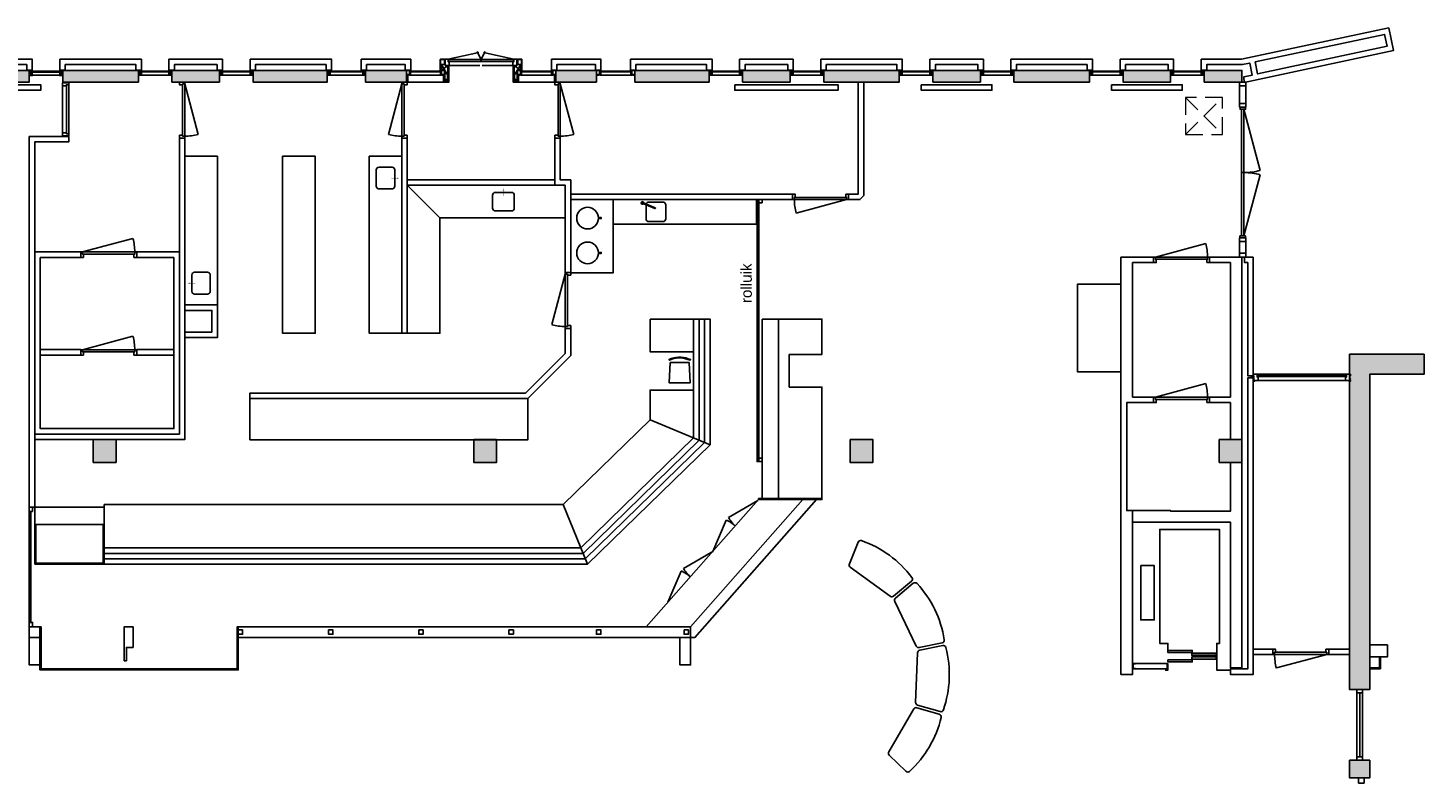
# Model space of a CAD drawing. Header units: millimetres. Extents: x -21111 to 18576, y -29821 to -2784.
# Tile 3 of 3: x -7111 to 18576, y -17231 to -3339. Entities that reach past the tile are written whole.
import ezdxf

# ---------------------------------------------------------------- set-up
doc = ezdxf.new("R2010")
doc.units = ezdxf.units.MM
doc.header["$LTSCALE"] = 100
doc.linetypes.add('HIDDEN2', pattern=[4.7625, 3.175, -1.5875])
for name, color, linetype in [('AA21----_BUITENWAND', 252, 'Continuous'), ('AL21----_BUITENWAND', 3, 'Continuous'), ('AL22----_BINNENWAND', 2, 'Continuous'), ('AL28----_KONSTRUKTIE', 7, 'Continuous'), ('AL31----_BUITENKOZIJNEN', 1, 'Continuous'), ('AL32----_BINNENKOZIJNEN', 1, 'Continuous'), ('AL51----_RADIATOREN', 8, 'Continuous'), ('AL66----_TRANSPORT_Lift', 7, 'Continuous'), ('AL72----_BALIE', 7, 'Continuous'), ('AL74----_KEUKEN', 7, 'Continuous')]:
    doc.layers.add(name, color=color, linetype=linetype)
doc.layers.add('AL33----_VLOEROPENINGEN', color=8, linetype='HIDDEN2', lineweight=0)
doc.styles.get("Standard").update_dxf_attribs({"font": 'arial.ttf'})
doc.linetypes.add('a2_xh-05-tx$0$FENCELINE2', pattern='A,6.35,-2.54,[132,ltypeshp.shx,S=2.54,R=0,X=-2.54,Y=0],-2.54,25.4', length=36.83)

# ---------------------------------------------------------------- blocks, each defined once
blk = doc.blocks.new('*U6')
at = {"layer": 'AL32----_BINNENKOZIJNEN'}
for points in [[(-1030, -50), (-995, -50), (-995, -9), (-980, -9), (-980, 50), (-1030, 50)], [(-50, 50), (-50, -9), (-35, -9), (-35, -50), (0, -50), (0, 50)], [(-995, -9), (-35, -9), (-35, -50), (-995, -50)]]:
    blk.add_lwpolyline(points, close=True, dxfattribs=at)
blk.add_lwpolyline([(-35, -50), (-962, -298)], dxfattribs=at)
blk.add_arc((-35, -50), 960, 180, 195, dxfattribs=at)
blk = doc.blocks.new('*U7')
at = {"layer": 'AL32----_BINNENKOZIJNEN'}
blk.add_lwpolyline([(-995, 50), (-68, 298)], dxfattribs=at)
for points in [[(-1030, 50), (-995, 50), (-995, 9), (-980, 9), (-980, -50), (-1030, -50)], [(-995, 9), (-35, 9), (-35, 50), (-995, 50)], [(-50, -50), (-50, 9), (-35, 9), (-35, 50), (0, 50), (0, -50)]]:
    blk.add_lwpolyline(points, close=True, dxfattribs=at)
blk.add_arc((-995, 50), 960, 0, 15, dxfattribs=at)
blk = doc.blocks.new('*U8')
at = {"layer": 'AL32----_BINNENKOZIJNEN'}
for points in [[(-1030, -50), (-995, -50), (-995, -9), (-980, -9), (-980, 50), (-1030, 50)], [(-50, 50), (-50, -9), (-35, -9), (-35, -50), (0, -50), (0, 50)], [(-995, -9), (-35, -9), (-35, -50), (-995, -50)]]:
    blk.add_lwpolyline(points, close=True, dxfattribs=at)
blk.add_lwpolyline([(-995, -50), (-68, -298)], dxfattribs=at)
blk.add_arc((-995, -50), 960, 345, 0, dxfattribs=at)
blk = doc.blocks.new('*U10')
at = {"layer": 'AL32----_BINNENKOZIJNEN'}
for points in [[(-2365, 21), (-1240, 322)], [(-35, 21), (-1160, 322)], [(-1200, 21), (-1200, -21)]]:
    blk.add_lwpolyline(points, dxfattribs=at)
for points in [[(-2400, 50), (-2365, 50), (-2365, -50), (-2400, -50)], [(-2365, 21), (-2365, -21), (-35, -21), (-35, 21)], [(-35, 50), (0, 50), (0, -50), (-35, -50)]]:
    blk.add_lwpolyline(points, close=True, dxfattribs=at)
for centre, start, end in [((-2365, 21), 359.9994, 15), ((-35, 21), 165, 180.0006)]:
    blk.add_arc(centre, 1165, start, end, dxfattribs=at)
blk = doc.blocks.new('33_kruipluik_680x680')
at = {"layer": 'AL33----_VLOEROPENINGEN'}
for p, q in [((-340, 340), (340, -340)), ((-340, -340), (340, 340))]:
    blk.add_line(p, q, dxfattribs=at)
blk.add_lwpolyline([(-340, 340), (-340, -340), (340, -340), (340, 340)], close=True, dxfattribs=at)

msp = doc.modelspace()

# ---------------------------------------------------------------- hatches: boundary and pattern name
at = {"layer": 'AA21----_BUITENWAND', "linetype": 'a2_xh-05-tx$0$FENCELINE2'}
h = msp.add_hatch(color=256, dxfattribs=at)
h.paths.add_polyline_path([(-2969, -4121), (-2969, -4335), (-1604, -4335), (-1604, -4121)])
h.paths.add_polyline_path([(-17203, -4121), (-17203, -4335), (-15579, -4335), (-15579, -4121)])
h.paths.add_polyline_path([(-13469, -4121), (-13469, -4335), (-12079, -4335), (-12079, -4121)])
h.paths.add_polyline_path([(-9969, -4121), (-9969, -4335), (-8579, -4335), (-8579, -4121)])
h.paths.add_polyline_path([(-6469, -4121), (-6469, -4335), (-5079, -4335), (-5079, -4121)])
h.paths.add_polyline_path([(4056, -4121), (4056, -4335), (5421, -4335), (5421, -4121)])
h.paths.add_polyline_path([(7531, -4121), (7531, -4335), (8921, -4335), (8921, -4121)])
h.paths.add_polyline_path([(-897, -4121), (-897, -4335), (-148, -4335), (-148, -4121)])
h.paths.add_polyline_path([(-14961, -4121), (-14961, -4335), (-14087, -4335), (-14087, -4121)])
h.paths.add_polyline_path([(-11461, -4121), (-11461, -4335), (-10587, -4335), (-10587, -4121)])
h.paths.add_polyline_path([(-7961, -4121), (-7961, -4335), (-7087, -4335), (-7087, -4121)])
h.paths.add_polyline_path([(-4461, -4121), (-4461, -4335), (-3587, -4335), (-3587, -4121)])
h.paths.add_polyline_path([(2600, -4121), (2600, -4335), (3349, -4335), (3349, -4121)])
h.paths.add_polyline_path([(6039, -4121), (6039, -4335), (6913, -4335), (6913, -4121)])
h.paths.add_polyline_path([(9539, -4121), (9539, -4335), (10413, -4335), (10413, -4121)])
h.paths.add_polyline_path([(11031, -4121), (11031, -4335), (12421, -4335), (12421, -4121)])
h.paths.add_polyline_path([(13039, -4121), (13039, -4335), (13913, -4335), (13913, -4121)])
h.paths.add_polyline_path([(14531, -4335), (14531, -4121), (15226, -4121), (15226, -4335)])
h = msp.add_hatch(color=256, dxfattribs=at)
h.paths.add_polyline_path([(17206, -25821), (17576, -25821), (17576, -26551), (18206, -26551), (18206, -26921), (17206, -26921)])
h.paths.add_polyline_path([(17206, -21071), (17576, -21071), (17576, -24311), (18026, -24311), (18026, -24551), (17206, -24551)])
h.paths.add_polyline_path([(17206, -19131), (17206, -19671), (17576, -19671), (17576, -19131)])
h.paths.add_polyline_path([(17206, -16811), (17576, -16811), (17576, -17136), (17206, -17136)])
h.paths.add_polyline_path([(17206, -9341), (18576, -9341), (18576, -9711), (17576, -9711), (17576, -15511), (17206, -15511)])
at = {"layer": 'AL28----_KONSTRUKTIE'}
h = msp.add_hatch(color=256, dxfattribs=at)
h.dxf.hatch_style = 1
h.paths.add_polyline_path([(-5489, -11331), (-5489, -10911), (-5909, -10911), (-5909, -11331)])
h = msp.add_hatch(color=256, dxfattribs=at)
h.dxf.hatch_style = 1
h.paths.add_polyline_path([(1511, -11331), (1511, -10911), (1091, -10911), (1091, -11331)])
h = msp.add_hatch(color=256, dxfattribs=at)
h.dxf.hatch_style = 1
h.paths.add_polyline_path([(8436, -11331), (8436, -10911), (8016, -10911), (8016, -11331)])
h = msp.add_hatch(color=256, dxfattribs=at)
h.dxf.hatch_style = 1
h.paths.add_polyline_path([(15226, -11331), (15226, -10911), (14806, -10911), (14806, -11331)])

# ---------------------------------------------------------------- linework, layer by layer
at = {"layer": 'AL21----_BUITENWAND'}
for points in [[(14476, -3915), (14476, -4116), (14576, -4116), (14576, -4015), (15232, -4015), (15369, -3986), (15416, -4206), (15262, -4239), (15263, -4341), (18013, -3756), (17925, -3339), (15216, -3916)], [(15467, -3965), (15513, -4185), (17895, -3678), (17848, -3458)], [(-8016, -3915), (-8016, -4116), (-7916, -4116), (-7916, -4015), (-7132, -4015), (-7132, -4116), (-7032, -4116), (-7032, -3915)], [(-6524, -3915), (-6524, -4116), (-6424, -4116), (-6424, -4015), (-5124, -4015), (-5124, -4116), (-5024, -4116), (-5024, -3915)], [(-4516, -3915), (-4516, -4116), (-4416, -4116), (-4416, -4015), (-3632, -4015), (-3632, -4116), (-3532, -4116), (-3532, -3915)], [(-3024, -3915), (-3024, -4116), (-2924, -4116), (-2924, -4015), (-1624, -4015), (-1624, -4116), (-1524, -4116), (-1524, -3915)], [(-980, -3915), (-980, -4116), (-880, -4116), (-880, -4015), (-168, -4015), (-168, -4116), (-68, -4116), (-68, -3915)], [(2520, -3915), (2520, -4116), (2620, -4116), (2620, -4015), (3332, -4015), (3332, -4116), (3432, -4116), (3432, -3915)], [(3976, -3915), (3976, -4116), (4076, -4116), (4076, -4015), (5376, -4015), (5376, -4116), (5476, -4116), (5476, -3915)], [(5984, -3915), (5984, -4116), (6084, -4116), (6084, -4015), (6868, -4015), (6868, -4116), (6968, -4116), (6968, -3915)], [(7476, -3915), (7476, -4116), (7576, -4116), (7576, -4015), (8876, -4015), (8876, -4116), (8976, -4116), (8976, -3915)], [(9484, -3915), (9484, -4116), (9584, -4116), (9584, -4015), (10368, -4015), (10368, -4116), (10468, -4116), (10468, -3915)], [(10976, -3915), (10976, -4116), (11076, -4116), (11076, -4015), (12376, -4015), (12376, -4116), (12476, -4116), (12476, -3915)], [(12984, -3915), (12984, -4116), (13084, -4116), (13084, -4015), (13868, -4015), (13868, -4116), (13968, -4116), (13968, -3915)], [(-7961, -4121), (-7961, -4335), (-7087, -4335), (-7087, -4121)], [(-6469, -4121), (-6469, -4335), (-5079, -4335), (-5079, -4121)], [(-4461, -4121), (-4461, -4335), (-3587, -4335), (-3587, -4121)], [(-2969, -4121), (-2969, -4335), (-1604, -4335), (-1604, -4121)], [(-897, -4121), (-897, -4335), (-148, -4335), (-148, -4121)], [(2600, -4121), (2600, -4335), (3349, -4335), (3349, -4121)], [(4056, -4121), (4056, -4335), (5421, -4335), (5421, -4121)], [(6039, -4121), (6039, -4335), (6913, -4335), (6913, -4121)], [(7531, -4121), (7531, -4335), (8921, -4335), (8921, -4121)], [(9539, -4121), (9539, -4335), (10413, -4335), (10413, -4121)], [(11031, -4121), (11031, -4335), (12421, -4335), (12421, -4121)], [(13039, -4121), (13039, -4335), (13913, -4335), (13913, -4121)], [(14531, -4335), (14531, -4121), (15226, -4121), (15226, -4335)], [(17206, -9341), (18576, -9341), (18576, -9711), (17576, -9711), (17576, -15511), (17206, -15511)], [(17206, -16811), (17576, -16811), (17576, -17136), (17206, -17136)]]:
    msp.add_lwpolyline(points, close=True, dxfattribs=at)
at = {"layer": 'AL22----_BINNENWAND'}
for points in [[(8267, -4335), (8167, -4335), (8167, -6397), (7985, -6397), (7985, -6497), (8195, -6497), (8267, -6425)], [(-7085, -5335), (-6359, -5335), (-6359, -5435), (-6985, -5435), (-6985, -12156), (-7085, -12156)], [(-4225, -5365), (-4325, -5365), (-4325, -10811), (-6985, -10811), (-6985, -10911), (-4225, -10911)], [(-231, -5365), (-131, -5365), (-131, -8956), (-231, -8956)], [(2583, -5365), (2683, -5365), (2683, -6135), (2875, -6135), (2875, -7836), (2775, -7836), (2775, -6235), (2583, -6235)], [(-131, -6135), (-131, -6235), (2583, -6235), (2583, -6135)], [(2875, -6397), (2875, -6497), (6955, -6497), (6955, -6397)], [(-6985, -7459), (-6140, -7459), (-6140, -7563), (-6885, -7563), (-6885, -10711), (-4425, -10711), (-4425, -7563), (-5110, -7563), (-5110, -7459), (-4325, -7459), (-4325, -10811), (-6985, -10811)], [(12998, -7555), (13597, -7555), (13597, -7655), (13212, -7655), (13212, -10131), (13597, -10131), (13597, -10231), (13105, -10231), (13105, -12217), (13212, -12217), (13212, -15231), (12998, -15231)], [(14627, -7555), (14627, -7655), (15012, -7655), (15012, -10131), (14627, -10131), (14627, -10231), (15012, -10231), (15012, -10911), (15226, -10911), (15226, -7555)], [(15432, -7555), (15274, -7555), (15274, -7655), (15332, -7655), (15332, -9739), (15432, -9739)], [(-4225, -8435), (-4225, -8535), (-3725, -8535), (-3725, -8935), (-4225, -8935), (-4225, -9035), (-3625, -9035), (-3625, -8435)], [(-3025, -10156), (-3025, -10056), (2046, -10056), (2775, -9327), (2775, -8866), (2875, -8866), (2875, -9368), (2088, -10156)], [(-6885, -9257), (-6140, -9257), (-6140, -9361), (-6885, -9361)], [(-5110, -9257), (-5110, -9361), (-4425, -9361), (-4425, -9257)], [(15432, -9779), (15332, -9779), (15332, -15131), (15012, -15131), (15012, -15231), (15432, -15231)], [(13212, -12217), (13912, -12217), (13912, -12231), (15012, -12231), (15012, -11333), (15226, -11331), (15226, -15111), (15012, -15111), (15012, -12431), (13212, -12431)], [(-6870, -14356), (-6890, -14356), (-6890, -15130), (-6870, -15130)], [(-5175, -14356), (-5175, -14736), (-5300, -14736), (-5300, -14980), (-5340, -14980), (-5340, -14356)], [(-3240, -14356), (-3260, -14356), (-3260, -15130), (-3240, -15130)], [(-7085, -14551), (-7085, -15056), (-6890, -15056), (-6890, -14551)], [(15432, -14766), (15791, -14766), (15791, -14866), (15432, -14866)], [(16821, -14766), (16821, -14866), (17206, -14866), (17206, -14766)], [(17576, -14691), (17576, -14911), (17902, -14911), (17902, -14691)], [(-6890, -15130), (-6890, -15150), (-3240, -15150), (-3240, -15130)], [(17756, -14911), (17774, -14911), (17774, -15129), (17576, -15129), (17576, -15111), (17756, -15111)]]:
    msp.add_lwpolyline(points, close=True, dxfattribs=at)
for points in [[(14627, -10131), (14627, -10231)], [(-3240, -14356), (-3240, -14551)], [(-3240, -14551), (4885, -14551), (4885, -15056), (5080, -15056), (5080, -14356), (-3240, -14356)], [(4885, -14551), (5080, -14551)]]:
    msp.add_lwpolyline(points, dxfattribs=at)
at = {"layer": 'AL28----_KONSTRUKTIE'}
for points in [[(-5909, -10911), (-5909, -11331), (-5489, -11331), (-5489, -10911)], [(1091, -10911), (1091, -11331), (1511, -11331), (1511, -10911)], [(8016, -10911), (8016, -11331), (8436, -11331), (8436, -10911)], [(14806, -10911), (14806, -11331), (15226, -11331), (15226, -10911)]]:
    msp.add_lwpolyline(points, close=True, dxfattribs=at)
at = {"layer": 'AL31----_BUITENKOZIJNEN'}
for points in [[(1183, -3792), (624, -3915)], [(1223, -3915), (1153, -3775)], [(1229, -3915), (1300, -3775)], [(1269, -3792), (1828, -3915)], [(616, -4215), (496, -4015)], [(616, -4029), (496, -4121)], [(1206, -4029), (641, -4029)], [(1221, -3940), (1231, -3940)], [(1246, -4029), (1811, -4029)], [(1836, -4215), (1956, -4015)], [(1836, -4029), (1956, -4121)], [(-6503, -4136), (-7053, -4136)], [(-6503, -4153), (-7053, -4153)], [(-6524, -4210), (-7032, -4210)], [(-4495, -4132), (-5045, -4132)], [(-4495, -4149), (-5045, -4149)], [(-4516, -4206), (-5024, -4206)], [(-3003, -4132), (-3553, -4132)], [(-3003, -4149), (-3553, -4149)], [(-3024, -4206), (-3532, -4206)], [(-931, -4132), (-1570, -4132)], [(-931, -4149), (-1570, -4149)], [(-952, -4206), (-1549, -4206)], [(-148, -4335), (536, -4335)], [(492, -4132), (-83, -4132)], [(492, -4149), (-83, -4149)], [(479, -4206), (-71, -4206)], [(2600, -4335), (1916, -4335)], [(1960, -4132), (2535, -4132)], [(1960, -4149), (2535, -4149)], [(1973, -4206), (2523, -4206)], [(3997, -4132), (3411, -4132)], [(3997, -4149), (3411, -4149)], [(3979, -4206), (3429, -4206)], [(6005, -4132), (5455, -4132)], [(6005, -4149), (5455, -4149)], [(5984, -4206), (5476, -4206)], [(7497, -4132), (6947, -4132)], [(7497, -4149), (6947, -4149)], [(7476, -4206), (6968, -4206)], [(9505, -4132), (8955, -4132)], [(9505, -4149), (8955, -4149)], [(9484, -4206), (8976, -4206)], [(10997, -4132), (10447, -4132)], [(10997, -4149), (10447, -4149)], [(10976, -4206), (10468, -4206)], [(13005, -4132), (12455, -4132)], [(13005, -4149), (12455, -4149)], [(12984, -4206), (12476, -4206)], [(14497, -4132), (13947, -4132)], [(14497, -4149), (13947, -4149)], [(14476, -4206), (13968, -4206)]]:
    msp.add_lwpolyline(points, dxfattribs=at)
for points in [[(476, -3919), (476, -3918), (476, -3918), (476, -3918), (477, -3917), (477, -3917), (477, -3917), (477, -3916), (477, -3916), (478, -3916), (478, -3915), (478, -3915), (479, -3915), (479, -3915), (480, -3915), (480, -3915), (480, -3915), (516, -3915), (552, -3915), (553, -3915), (553, -3915), (553, -3915), (554, -3915), (554, -3915), (554, -3915), (555, -3916), (555, -3916), (555, -3916), (556, -3917), (556, -3917), (556, -3917), (556, -3918), (556, -3918), (556, -3918), (556, -3919), (556, -4011), (556, -4011), (556, -4012), (556, -4012), (556, -4012), (556, -4013), (556, -4013), (555, -4013), (555, -4014), (555, -4014), (554, -4014), (554, -4014), (554, -4014), (553, -4015), (553, -4015), (553, -4015), (552, -4015), (480, -4015), (480, -4015), (480, -4015), (479, -4015), (479, -4014), (478, -4014), (478, -4014), (478, -4014), (477, -4014), (477, -4013), (477, -4013), (477, -4013), (477, -4012), (476, -4012), (476, -4012), (476, -4011), (476, -4011)], [(496, -4015), (496, -4121), (476, -4121), (476, -4015)], [(481, -4010), (480, -4010), (480, -4010), (481, -4010), (481, -4010), (481, -4010), (481, -4010), (481, -4010), (481, -4010), (481, -4010), (481, -4010), (481, -4010), (481, -4010), (481, -4010), (481, -4011), (481, -4011), (481, -4011), (481, -4010), (551, -4010), (551, -4011), (551, -4011), (551, -4011), (551, -4010), (551, -4010), (551, -4010), (551, -4010), (551, -4010), (552, -4010), (552, -4010), (552, -4010), (552, -4010), (552, -4010), (552, -4010), (552, -4010), (552, -4010), (551, -4010), (551, -3920), (552, -3920), (552, -3920), (552, -3920), (552, -3920), (552, -3920), (552, -3920), (552, -3920), (552, -3919), (551, -3919), (551, -3919), (551, -3919), (551, -3919), (551, -3919), (551, -3919), (551, -3919), (551, -3919), (551, -3920), (516, -3920), (481, -3920), (481, -3919), (481, -3919), (481, -3919), (481, -3919), (481, -3919), (481, -3919), (481, -3919), (481, -3919), (481, -3919), (481, -3920), (481, -3920), (481, -3920), (481, -3920), (481, -3920), (480, -3920), (480, -3920), (481, -3920)], [(624, -3915), (566, -3915), (566, -4029), (641, -4029), (641, -3965), (624, -3965)], [(636, -4029), (616, -4029), (616, -4335), (636, -4335)], [(1221, -3920), (1221, -3960), (626, -3960), (626, -3920)], [(1231, -3920), (1231, -3960), (1826, -3960), (1826, -3920)], [(1828, -3915), (1886, -3915), (1886, -4029), (1811, -4029), (1811, -3965), (1828, -3965)], [(1816, -4029), (1836, -4029), (1836, -4335), (1816, -4335)], [(1976, -3919), (1976, -3918), (1976, -3918), (1976, -3918), (1976, -3917), (1976, -3917), (1976, -3917), (1975, -3916), (1975, -3916), (1975, -3916), (1974, -3915), (1974, -3915), (1974, -3915), (1973, -3915), (1973, -3915), (1973, -3915), (1972, -3915), (1936, -3915), (1900, -3915), (1900, -3915), (1900, -3915), (1899, -3915), (1899, -3915), (1898, -3915), (1898, -3915), (1898, -3916), (1897, -3916), (1897, -3916), (1897, -3917), (1897, -3917), (1897, -3917), (1896, -3918), (1896, -3918), (1896, -3918), (1896, -3919), (1896, -4011), (1896, -4011), (1896, -4012), (1896, -4012), (1897, -4012), (1897, -4013), (1897, -4013), (1897, -4013), (1897, -4014), (1898, -4014), (1898, -4014), (1898, -4014), (1899, -4014), (1899, -4015), (1900, -4015), (1900, -4015), (1900, -4015), (1972, -4015), (1973, -4015), (1973, -4015), (1973, -4015), (1974, -4014), (1974, -4014), (1974, -4014), (1975, -4014), (1975, -4014), (1975, -4013), (1976, -4013), (1976, -4013), (1976, -4012), (1976, -4012), (1976, -4012), (1976, -4011), (1976, -4011)], [(1971, -4010), (1972, -4010), (1972, -4010), (1972, -4010), (1972, -4010), (1972, -4010), (1972, -4010), (1972, -4010), (1972, -4010), (1971, -4010), (1971, -4010), (1971, -4010), (1971, -4010), (1971, -4010), (1971, -4011), (1971, -4011), (1971, -4011), (1971, -4010), (1901, -4010), (1901, -4011), (1901, -4011), (1901, -4011), (1901, -4010), (1901, -4010), (1901, -4010), (1901, -4010), (1901, -4010), (1901, -4010), (1901, -4010), (1901, -4010), (1901, -4010), (1901, -4010), (1901, -4010), (1900, -4010), (1900, -4010), (1901, -4010), (1901, -3920), (1900, -3920), (1900, -3920), (1901, -3920), (1901, -3920), (1901, -3920), (1901, -3920), (1901, -3920), (1901, -3919), (1901, -3919), (1901, -3919), (1901, -3919), (1901, -3919), (1901, -3919), (1901, -3919), (1901, -3919), (1901, -3919), (1901, -3920), (1936, -3920), (1971, -3920), (1971, -3919), (1971, -3919), (1971, -3919), (1971, -3919), (1971, -3919), (1971, -3919), (1971, -3919), (1971, -3919), (1972, -3919), (1972, -3920), (1972, -3920), (1972, -3920), (1972, -3920), (1972, -3920), (1972, -3920), (1972, -3920), (1971, -3920)], [(1956, -4015), (1956, -4121), (1976, -4121), (1976, -4015)], [(-7087, -4125), (-7057, -4125), (-7057, -4200), (-7081, -4200), (-7081, -4190), (-7087, -4190)], [(-7057, -4200), (-7085, -4200), (-7087, -4210), (-7087, -4215), (-7062, -4215), (-7062, -4210), (-7057, -4210)], [(-7057, -4169), (-7057, -4215), (-7032, -4215), (-7032, -4159), (-7052, -4159), (-7052, -4169)], [(-6499, -4169), (-6499, -4215), (-6524, -4215), (-6524, -4159), (-6504, -4159), (-6504, -4169)], [(-6469, -4125), (-6499, -4125), (-6499, -4200), (-6475, -4200), (-6475, -4190), (-6469, -4190)], [(-6499, -4200), (-6471, -4200), (-6469, -4210), (-6469, -4215), (-6494, -4215), (-6494, -4210), (-6499, -4210)], [(-5079, -4121), (-5049, -4121), (-5049, -4196), (-5073, -4196), (-5073, -4186), (-5079, -4186)], [(-5049, -4196), (-5077, -4196), (-5079, -4206), (-5079, -4211), (-5054, -4211), (-5054, -4206), (-5049, -4206)], [(-5049, -4165), (-5049, -4211), (-5024, -4211), (-5024, -4155), (-5044, -4155), (-5044, -4165)], [(-4491, -4165), (-4491, -4211), (-4516, -4211), (-4516, -4155), (-4496, -4155), (-4496, -4165)], [(-4461, -4121), (-4491, -4121), (-4491, -4196), (-4467, -4196), (-4467, -4186), (-4461, -4186)], [(-4491, -4196), (-4463, -4196), (-4461, -4206), (-4461, -4211), (-4486, -4211), (-4486, -4206), (-4491, -4206)], [(-3587, -4121), (-3557, -4121), (-3557, -4196), (-3581, -4196), (-3581, -4186), (-3587, -4186)], [(-3557, -4196), (-3585, -4196), (-3587, -4206), (-3587, -4211), (-3562, -4211), (-3562, -4206), (-3557, -4206)], [(-3557, -4165), (-3557, -4211), (-3532, -4211), (-3532, -4155), (-3552, -4155), (-3552, -4165)], [(-2999, -4165), (-2999, -4211), (-3024, -4211), (-3024, -4155), (-3004, -4155), (-3004, -4165)], [(-2969, -4121), (-2999, -4121), (-2999, -4196), (-2975, -4196), (-2975, -4186), (-2969, -4186)], [(-2999, -4196), (-2971, -4196), (-2969, -4206), (-2969, -4211), (-2994, -4211), (-2994, -4206), (-2999, -4206)], [(-1604, -4121), (-1574, -4121), (-1574, -4196), (-1598, -4196), (-1598, -4186), (-1604, -4186)], [(-1574, -4196), (-1602, -4196), (-1604, -4206), (-1604, -4211), (-1579, -4211), (-1579, -4206), (-1574, -4206)], [(-1574, -4165), (-1574, -4211), (-1549, -4211), (-1549, -4155), (-1569, -4155), (-1569, -4165)], [(-927, -4165), (-927, -4211), (-952, -4211), (-952, -4155), (-932, -4155), (-932, -4165)], [(-897, -4121), (-927, -4121), (-927, -4196), (-903, -4196), (-903, -4186), (-897, -4186)], [(-927, -4196), (-899, -4196), (-897, -4206), (-897, -4211), (-922, -4211), (-922, -4206), (-927, -4206)], [(-148, -4121), (-93, -4121), (-93, -4196), (-148, -4196)], [(-148, -4206), (-148, -4196), (-107, -4196), (-107, -4206)], [(-139, -4196), (-124, -4196), (-124, -4335), (-139, -4335)], [(-93, -4165), (-93, -4206), (-71, -4206), (-71, -4155), (-88, -4155), (-88, -4165)], [(501, -4165), (501, -4206), (479, -4206), (479, -4155), (496, -4155), (496, -4165)], [(556, -4121), (501, -4121), (501, -4196), (556, -4196)], [(534, -4196), (536, -4206), (510, -4206), (510, -4196)], [(556, -4201), (536, -4201), (536, -4335), (556, -4335)], [(634, -4315), (538, -4315), (538, -4335), (634, -4335)], [(556, -4201), (556, -4196), (556, -4196), (556, -4175), (556, -4175), (556, -4175), (556, -4174), (557, -4174), (557, -4173), (557, -4173), (557, -4173), (557, -4172), (558, -4172), (558, -4172), (558, -4172), (559, -4172), (559, -4171), (560, -4171), (560, -4171), (560, -4171), (586, -4171), (590, -4171), (612, -4171), (613, -4171), (613, -4171), (613, -4171), (614, -4172), (614, -4172), (614, -4172), (615, -4172), (615, -4172), (615, -4173), (616, -4173), (616, -4173), (616, -4174), (616, -4174), (616, -4175), (616, -4175), (616, -4175), (616, -4215), (616, -4287), (616, -4288), (616, -4288), (616, -4288), (616, -4289), (616, -4289), (616, -4289), (615, -4290), (615, -4290), (615, -4290), (614, -4291), (614, -4291), (614, -4291), (613, -4291), (613, -4291), (613, -4291), (612, -4291), (560, -4291), (560, -4291), (560, -4291), (559, -4291), (559, -4291), (558, -4291), (558, -4291), (558, -4290), (557, -4290), (557, -4290), (557, -4289), (557, -4289), (557, -4289), (556, -4288), (556, -4288), (556, -4288), (556, -4287)], [(611, -4206), (611, -4176), (612, -4176), (612, -4176), (612, -4176), (612, -4176), (612, -4176), (612, -4176), (612, -4176), (612, -4176), (611, -4176), (611, -4176), (611, -4176), (611, -4176), (611, -4176), (611, -4176), (611, -4175), (611, -4175), (611, -4176), (593, -4176), (586, -4176), (561, -4176), (561, -4175), (561, -4175), (561, -4176), (561, -4176), (561, -4176), (561, -4176), (561, -4176), (561, -4176), (561, -4176), (561, -4176), (561, -4176), (561, -4176), (561, -4176), (561, -4176), (560, -4176), (561, -4176), (561, -4286), (560, -4286), (560, -4286), (561, -4286), (561, -4286), (561, -4286), (561, -4286), (561, -4286), (561, -4287), (561, -4287), (561, -4287), (561, -4287), (561, -4287), (561, -4287), (561, -4287), (561, -4287), (561, -4287), (561, -4286), (611, -4286), (611, -4287), (611, -4287), (611, -4287), (611, -4287), (611, -4287), (611, -4287), (611, -4287), (611, -4287), (612, -4287), (612, -4286), (612, -4286), (612, -4286), (612, -4286), (612, -4286), (612, -4286), (611, -4286)], [(1818, -4315), (1914, -4315), (1914, -4335), (1818, -4335)], [(1896, -4201), (1896, -4196), (1896, -4196), (1896, -4175), (1896, -4175), (1896, -4175), (1896, -4174), (1896, -4174), (1896, -4173), (1896, -4173), (1895, -4173), (1895, -4172), (1895, -4172), (1894, -4172), (1894, -4172), (1894, -4172), (1893, -4171), (1893, -4171), (1893, -4171), (1892, -4171), (1866, -4171), (1862, -4171), (1840, -4171), (1840, -4171), (1840, -4171), (1839, -4171), (1839, -4172), (1838, -4172), (1838, -4172), (1838, -4172), (1837, -4172), (1837, -4173), (1837, -4173), (1837, -4173), (1837, -4174), (1836, -4174), (1836, -4175), (1836, -4175), (1836, -4175), (1836, -4215), (1836, -4287), (1836, -4288), (1836, -4288), (1836, -4288), (1837, -4289), (1837, -4289), (1837, -4289), (1837, -4290), (1837, -4290), (1838, -4290), (1838, -4291), (1838, -4291), (1839, -4291), (1839, -4291), (1840, -4291), (1840, -4291), (1840, -4291), (1892, -4291), (1893, -4291), (1893, -4291), (1893, -4291), (1894, -4291), (1894, -4291), (1894, -4291), (1895, -4290), (1895, -4290), (1895, -4290), (1896, -4289), (1896, -4289), (1896, -4289), (1896, -4288), (1896, -4288), (1896, -4288), (1896, -4287)], [(1841, -4206), (1841, -4176), (1840, -4176), (1840, -4176), (1841, -4176), (1841, -4176), (1841, -4176), (1841, -4176), (1841, -4176), (1841, -4176), (1841, -4176), (1841, -4176), (1841, -4176), (1841, -4176), (1841, -4176), (1841, -4176), (1841, -4175), (1841, -4175), (1841, -4176), (1859, -4176), (1866, -4176), (1891, -4176), (1891, -4175), (1891, -4175), (1891, -4176), (1891, -4176), (1891, -4176), (1891, -4176), (1891, -4176), (1891, -4176), (1892, -4176), (1892, -4176), (1892, -4176), (1892, -4176), (1892, -4176), (1892, -4176), (1892, -4176), (1891, -4176), (1891, -4286), (1892, -4286), (1892, -4286), (1892, -4286), (1892, -4286), (1892, -4286), (1892, -4286), (1892, -4286), (1892, -4287), (1891, -4287), (1891, -4287), (1891, -4287), (1891, -4287), (1891, -4287), (1891, -4287), (1891, -4287), (1891, -4287), (1891, -4286), (1841, -4286), (1841, -4287), (1841, -4287), (1841, -4287), (1841, -4287), (1841, -4287), (1841, -4287), (1841, -4287), (1841, -4287), (1841, -4287), (1841, -4286), (1841, -4286), (1841, -4286), (1841, -4286), (1841, -4286), (1840, -4286), (1841, -4286)], [(1896, -4121), (1951, -4121), (1951, -4196), (1896, -4196)], [(1896, -4201), (1916, -4201), (1916, -4335), (1896, -4335)], [(1918, -4196), (1916, -4206), (1942, -4206), (1942, -4196)], [(1951, -4165), (1951, -4206), (1973, -4206), (1973, -4155), (1956, -4155), (1956, -4165)], [(2545, -4165), (2545, -4206), (2523, -4206), (2523, -4155), (2540, -4155), (2540, -4165)], [(2600, -4121), (2545, -4121), (2545, -4196), (2600, -4196)], [(2557, -4196), (2557, -4206), (2600, -4206), (2600, -4196)], [(2576, -4196), (2576, -4335), (2591, -4335), (2591, -4196)], [(3349, -4121), (3407, -4121), (3407, -4196), (3349, -4196)], [(3349, -4206), (3349, -4196), (3390, -4196), (3390, -4206)], [(3407, -4165), (3407, -4206), (3429, -4206), (3429, -4155), (3412, -4155), (3412, -4165)], [(4001, -4165), (4001, -4206), (3979, -4206), (3979, -4155), (3996, -4155), (3996, -4165)], [(4056, -4121), (4001, -4121), (4001, -4196), (4056, -4196)], [(4013, -4196), (4013, -4206), (4056, -4206), (4056, -4196)], [(5421, -4121), (5451, -4121), (5451, -4196), (5427, -4196), (5427, -4186), (5421, -4186)], [(5451, -4196), (5423, -4196), (5421, -4206), (5421, -4211), (5446, -4211), (5446, -4206), (5451, -4206)], [(5451, -4165), (5451, -4211), (5476, -4211), (5476, -4155), (5456, -4155), (5456, -4165)], [(6009, -4165), (6009, -4211), (5984, -4211), (5984, -4155), (6004, -4155), (6004, -4165)], [(6039, -4121), (6009, -4121), (6009, -4196), (6033, -4196), (6033, -4186), (6039, -4186)], [(6009, -4196), (6037, -4196), (6039, -4206), (6039, -4211), (6014, -4211), (6014, -4206), (6009, -4206)], [(6913, -4121), (6943, -4121), (6943, -4196), (6919, -4196), (6919, -4186), (6913, -4186)], [(6943, -4196), (6915, -4196), (6913, -4206), (6913, -4211), (6938, -4211), (6938, -4206), (6943, -4206)], [(6943, -4165), (6943, -4211), (6968, -4211), (6968, -4155), (6948, -4155), (6948, -4165)], [(7501, -4165), (7501, -4211), (7476, -4211), (7476, -4155), (7496, -4155), (7496, -4165)], [(7531, -4121), (7501, -4121), (7501, -4196), (7525, -4196), (7525, -4186), (7531, -4186)], [(7501, -4196), (7529, -4196), (7531, -4206), (7531, -4211), (7506, -4211), (7506, -4206), (7501, -4206)], [(8921, -4121), (8951, -4121), (8951, -4196), (8927, -4196), (8927, -4186), (8921, -4186)], [(8951, -4196), (8923, -4196), (8921, -4206), (8921, -4211), (8946, -4211), (8946, -4206), (8951, -4206)], [(8951, -4165), (8951, -4211), (8976, -4211), (8976, -4155), (8956, -4155), (8956, -4165)], [(9509, -4165), (9509, -4211), (9484, -4211), (9484, -4155), (9504, -4155), (9504, -4165)], [(9539, -4121), (9509, -4121), (9509, -4196), (9533, -4196), (9533, -4186), (9539, -4186)], [(9509, -4196), (9537, -4196), (9539, -4206), (9539, -4211), (9514, -4211), (9514, -4206), (9509, -4206)], [(10413, -4121), (10443, -4121), (10443, -4196), (10419, -4196), (10419, -4186), (10413, -4186)], [(10443, -4196), (10415, -4196), (10413, -4206), (10413, -4211), (10438, -4211), (10438, -4206), (10443, -4206)], [(10443, -4165), (10443, -4211), (10468, -4211), (10468, -4155), (10448, -4155), (10448, -4165)], [(11001, -4165), (11001, -4211), (10976, -4211), (10976, -4155), (10996, -4155), (10996, -4165)], [(11031, -4121), (11001, -4121), (11001, -4196), (11025, -4196), (11025, -4186), (11031, -4186)], [(11001, -4196), (11029, -4196), (11031, -4206), (11031, -4211), (11006, -4211), (11006, -4206), (11001, -4206)], [(12421, -4121), (12451, -4121), (12451, -4196), (12427, -4196), (12427, -4186), (12421, -4186)], [(12451, -4196), (12423, -4196), (12421, -4206), (12421, -4211), (12446, -4211), (12446, -4206), (12451, -4206)], [(12451, -4165), (12451, -4211), (12476, -4211), (12476, -4155), (12456, -4155), (12456, -4165)], [(13009, -4165), (13009, -4211), (12984, -4211), (12984, -4155), (13004, -4155), (13004, -4165)], [(13039, -4121), (13009, -4121), (13009, -4196), (13033, -4196), (13033, -4186), (13039, -4186)], [(13009, -4196), (13037, -4196), (13039, -4206), (13039, -4211), (13014, -4211), (13014, -4206), (13009, -4206)], [(13913, -4121), (13943, -4121), (13943, -4196), (13919, -4196), (13919, -4186), (13913, -4186)], [(13943, -4196), (13915, -4196), (13913, -4206), (13913, -4211), (13938, -4211), (13938, -4206), (13943, -4206)], [(13943, -4165), (13943, -4211), (13968, -4211), (13968, -4155), (13948, -4155), (13948, -4165)], [(14501, -4165), (14501, -4211), (14476, -4211), (14476, -4155), (14496, -4155), (14496, -4165)], [(14531, -4121), (14501, -4121), (14501, -4196), (14525, -4196), (14525, -4186), (14531, -4186)], [(14501, -4196), (14529, -4196), (14531, -4206), (14531, -4211), (14506, -4211), (14506, -4206), (14501, -4206)]]:
    msp.add_lwpolyline(points, close=True, dxfattribs=at)
for points in [[(-7057, -4125), (-7032, -4125), (-7032, -4126, -0.403883), (-7034, -4129), (-7048, -4129), (-7049, -4129, 0.413586), (-7053, -4133), (-7053, -4162), (-7053, -4162, -0.414214), (-7055, -4165), (-7057, -4165)], [(-6499, -4125), (-6524, -4125), (-6524, -4126, 0.403883), (-6521, -4129), (-6507, -4129), (-6507, -4129, -0.413586), (-6503, -4133), (-6503, -4162), (-6503, -4162, 0.414214), (-6501, -4165), (-6499, -4165)], [(-5049, -4121), (-5024, -4121), (-5024, -4123, -0.403883), (-5026, -4125), (-5040, -4125), (-5041, -4125, 0.413586), (-5045, -4129), (-5045, -4159), (-5045, -4159, -0.414214), (-5047, -4161), (-5049, -4161)], [(-4491, -4121), (-4516, -4121), (-4516, -4123, 0.403883), (-4513, -4125), (-4499, -4125), (-4499, -4125, -0.413586), (-4495, -4129), (-4495, -4159), (-4495, -4159, 0.414214), (-4493, -4161), (-4491, -4161)], [(-3557, -4121), (-3532, -4121), (-3532, -4122, -0.403883), (-3534, -4125), (-3548, -4125), (-3549, -4125, 0.413586), (-3553, -4129), (-3553, -4159), (-3553, -4159, -0.414214), (-3555, -4161), (-3557, -4161)], [(-2999, -4121), (-3024, -4121), (-3024, -4122, 0.403883), (-3021, -4125), (-3007, -4125), (-3007, -4125, -0.413586), (-3003, -4129), (-3003, -4159), (-3003, -4159, 0.414214), (-3001, -4161), (-2999, -4161)], [(-1574, -4121), (-1549, -4121), (-1549, -4122, -0.403883), (-1551, -4125), (-1565, -4125), (-1566, -4125, 0.413586), (-1570, -4129), (-1570, -4159), (-1570, -4159, -0.414214), (-1572, -4161), (-1574, -4161)], [(-927, -4121), (-952, -4121), (-952, -4122, 0.403883), (-949, -4125), (-935, -4125), (-935, -4125, -0.413586), (-931, -4129), (-931, -4158), (-931, -4159, 0.414214), (-929, -4161), (-927, -4161)], [(-93, -4121), (-68, -4121), (-68, -4123, -0.403883), (-70, -4125), (-84, -4125), (-85, -4125, 0.413586), (-89, -4129), (-89, -4159), (-89, -4159, -0.414214), (-91, -4161), (-93, -4161)], [(501, -4121), (476, -4121), (476, -4122, 0.403883), (479, -4125), (493, -4125), (493, -4125, -0.413586), (497, -4129), (497, -4159), (497, -4159, 0.414214), (499, -4161), (501, -4161)], [(1951, -4121), (1976, -4121), (1976, -4122, -0.403883), (1974, -4125), (1960, -4125), (1959, -4125, 0.413586), (1955, -4129), (1955, -4159), (1955, -4159, -0.414214), (1953, -4161), (1951, -4161)], [(2545, -4121), (2520, -4121), (2520, -4122, 0.403883), (2523, -4125), (2537, -4125), (2537, -4125, -0.413586), (2541, -4129), (2541, -4159), (2541, -4159, 0.414214), (2543, -4161), (2545, -4161)], [(3407, -4121), (3432, -4121), (3432, -4122, -0.403883), (3430, -4125), (3416, -4125), (3415, -4125, 0.413586), (3411, -4129), (3411, -4159), (3411, -4159, -0.414214), (3409, -4161), (3407, -4161)], [(4001, -4121), (3976, -4121), (3976, -4122, 0.403883), (3979, -4125), (3993, -4125), (3993, -4125, -0.413586), (3997, -4129), (3997, -4159), (3997, -4159, 0.414214), (3999, -4161), (4001, -4161)], [(5451, -4121), (5476, -4121), (5476, -4122, -0.403883), (5474, -4125), (5460, -4125), (5459, -4125, 0.413586), (5455, -4129), (5455, -4159), (5455, -4159, -0.414214), (5453, -4161), (5451, -4161)], [(6009, -4121), (5984, -4121), (5984, -4122, 0.403883), (5987, -4125), (6001, -4125), (6001, -4125, -0.413586), (6005, -4129), (6005, -4159), (6005, -4159, 0.414214), (6007, -4161), (6009, -4161)], [(6943, -4121), (6968, -4121), (6968, -4122, -0.403883), (6966, -4125), (6952, -4125), (6951, -4125, 0.413586), (6947, -4129), (6947, -4159), (6947, -4159, -0.414214), (6945, -4161), (6943, -4161)], [(7501, -4121), (7476, -4121), (7476, -4122, 0.403883), (7479, -4125), (7493, -4125), (7493, -4125, -0.413586), (7497, -4129), (7497, -4159), (7497, -4159, 0.414214), (7499, -4161), (7501, -4161)], [(8951, -4121), (8976, -4121), (8976, -4122, -0.403883), (8974, -4125), (8960, -4125), (8959, -4125, 0.413586), (8955, -4129), (8955, -4159), (8955, -4159, -0.414214), (8953, -4161), (8951, -4161)], [(9509, -4121), (9484, -4121), (9484, -4122, 0.403883), (9487, -4125), (9501, -4125), (9501, -4125, -0.413586), (9505, -4129), (9505, -4159), (9505, -4159, 0.414214), (9507, -4161), (9509, -4161)], [(10443, -4121), (10468, -4121), (10468, -4123, -0.403883), (10466, -4125), (10452, -4125), (10451, -4125, 0.413586), (10447, -4129), (10447, -4159), (10447, -4159, -0.414214), (10445, -4161), (10443, -4161)], [(11001, -4121), (10976, -4121), (10976, -4123, 0.403883), (10979, -4125), (10993, -4125), (10993, -4125, -0.413586), (10997, -4129), (10997, -4159), (10997, -4159, 0.414214), (10999, -4161), (11001, -4161)], [(12451, -4121), (12476, -4121), (12476, -4122, -0.403883), (12474, -4125), (12460, -4125), (12459, -4125, 0.413586), (12455, -4129), (12455, -4159), (12455, -4159, -0.414214), (12453, -4161), (12451, -4161)], [(13009, -4121), (12984, -4121), (12984, -4122, 0.403883), (12987, -4125), (13001, -4125), (13001, -4125, -0.413586), (13005, -4129), (13005, -4159), (13005, -4159, 0.414214), (13007, -4161), (13009, -4161)], [(13943, -4121), (13968, -4121), (13968, -4122, -0.403883), (13966, -4125), (13952, -4125), (13951, -4125, 0.413586), (13947, -4129), (13947, -4159), (13947, -4159, -0.414214), (13945, -4161), (13943, -4161)], [(14501, -4121), (14476, -4121), (14476, -4122, 0.403883), (14479, -4125), (14493, -4125), (14493, -4125, -0.413586), (14497, -4129), (14497, -4159), (14497, -4159, 0.414214), (14499, -4161), (14501, -4161)]]:
    msp.add_lwpolyline(points, format="xyb", close=True, dxfattribs=at)
at = {"layer": 'AL32----_BINNENKOZIJNEN'}
for points in [[(-6473, -4402), (-6473, -4347), (-6468, -4347), (-6468, -4335), (-6452, -4335), (-6452, -4347), (-6380, -4347), (-6380, -4335), (-6364, -4335), (-6364, -4347), (-6359, -4347), (-6359, -4385), (-6402, -4385), (-6402, -4402)], [(15182, -4335), (15182, -4800), (15296, -4800), (15296, -4335)], [(15182, -4335), (15296, -4335), (15296, -4405), (15182, -4405)], [(-6399, -4385), (-6399, -5285), (-6359, -5285), (-6359, -4385)], [(15182, -4730), (15296, -4730), (15296, -4800), (15182, -4800)], [(-6473, -5268), (-6473, -5323), (-6468, -5323), (-6468, -5335), (-6452, -5335), (-6452, -5323), (-6380, -5323), (-6380, -5335), (-6364, -5335), (-6364, -5323), (-6359, -5323), (-6359, -5285), (-6402, -5285), (-6402, -5268)], [(6336, -6627), (6306, -6627), (6306, -6497), (6336, -6497)], [(6396, -6497), (6336, -6497), (6336, -6557), (6396, -6557)], [(15182, -7200), (15296, -7200), (15296, -7270), (15182, -7270)], [(15182, -7555), (15182, -7200), (15296, -7200), (15296, -7555)], [(15182, -7485), (15296, -7485), (15296, -7555), (15182, -7555)], [(15403, -9748), (15441, -9748), (15441, -9786), (15432, -9786), (15432, -9779), (15403, -9779)], [(15432, -9709), (15432, -9739), (15441, -9739), (15441, -9792), (15432, -9792), (15432, -9803), (15441, -9803), (15441, -9823), (15522, -9823), (15522, -9760), (15505, -9760), (15505, -9709)], [(15505, -9711), (15522, -9711), (15522, -9730), (15505, -9730)], [(17149, -9709), (17222, -9709), (17222, -9739), (17213, -9739), (17213, -9792), (17222, -9792), (17222, -9803), (17213, -9803), (17213, -9823), (17132, -9823), (17132, -9760), (17149, -9760)], [(17149, -9711), (17132, -9711), (17132, -9730), (17149, -9730)], [(15432, -9823), (15432, -9838), (15457, -9838), (15457, -9823)], [(17197, -9823), (17197, -9838), (17222, -9838), (17222, -9823)], [(6336, -11317), (6306, -11317), (6306, -11187), (6336, -11187)], [(6396, -11257), (6336, -11257), (6336, -11317), (6396, -11317)], [(-7025, -12236), (-7085, -12236), (-7085, -12156), (-7025, -12156)], [(-7085, -14276), (-7085, -12236), (-7055, -12236), (-7055, -14276)], [(-7025, -14356), (-7085, -14356), (-7085, -14276), (-7025, -14276)], [(-3240, -14413), (-3160, -14413), (-3160, -14493), (-3240, -14493)], [(-1580, -14413), (-1500, -14413), (-1500, -14493), (-1580, -14493)], [(80, -14413), (160, -14413), (160, -14493), (80, -14493)], [(1740, -14413), (1820, -14413), (1820, -14493), (1740, -14493)], [(3350, -14413), (3430, -14413), (3430, -14493), (3350, -14493)], [(4960, -14413), (5040, -14413), (5040, -14493), (4960, -14493)], [(13266, -15127), (13266, -15126), (13266, -15126), (13266, -15125), (13265, -15125), (13265, -15124), (13265, -15124), (13264, -15124), (13264, -15123), (13263, -15123), (13263, -15123), (13262, -15123), (13262, -15123), (13261, -15123), (13228, -15122), (13227, -15122), (13226, -15122), (13226, -15121), (13225, -15121), (13225, -15121), (13224, -15120), (13224, -15120), (13223, -15119), (13223, -15119), (13223, -15118), (13222, -15117), (13222, -15116), (13222, -15116), (13222, -15045), (13222, -15044), (13223, -15044), (13223, -15043), (13223, -15042), (13224, -15042), (13224, -15041), (13225, -15041), (13225, -15041), (13226, -15040), (13226, -15040), (13227, -15040), (13227, -15040), (13228, -15040), (13261, -15039), (13262, -15039), (13262, -15039), (13263, -15039), (13263, -15038), (13264, -15038), (13264, -15038), (13265, -15037), (13265, -15037), (13265, -15037), (13266, -15036), (13266, -15036), (13266, -15035), (13266, -15035), (13266, -15034), (13266, -15034), (13266, -15031), (13216, -15031), (13216, -15131), (13266, -15131), (13266, -15128), (13266, -15127)], [(17341, -15511), (17441, -15511), (17441, -16811), (17341, -16811)], [(17372, -17136), (17472, -17136), (17472, -17231), (17372, -17231)]]:
    msp.add_lwpolyline(points, close=True, dxfattribs=at)
for points in [[(-6473, -4402), (-6473, -5268)], [(6306, -6627), (6306, -11187)], [(6336, -11187), (6336, -6627)], [(15505, -9709), (17149, -9709)], [(15509, -9737), (17145, -9737)], [(17145, -9754), (15509, -9754)], [(15522, -9823), (17132, -9823)], [(-6890, -14551), (-6890, -14356), (-7085, -14356), (-7085, -14551), (-6890, -14551)], [(9288, -14739), (9708, -14652)], [(17341, -15571), (17441, -15571)], [(17391, -16751), (17391, -15571)], [(9258, -15796), (9670, -15917)], [(17341, -16751), (17441, -16751)]]:
    msp.add_lwpolyline(points, dxfattribs=at)
for points in [[(9154, -13449, 0.148941), (8226, -12771, 0.399432), (8163, -12800), (8002, -13198, 0.344151), (8019, -13257), (8755, -13795, 0.344151), (8817, -13793), (9147, -13517, 0.399432)], [(9748, -14595, 0.148941), (9247, -13560, 0.399432), (9179, -13556), (8849, -13831, 0.344151), (8836, -13891), (9233, -14712, 0.344151), (9288, -14739), (9708, -14652, 0.399432)], [(9732, -15885, 0.148941), (9777, -14737, 0.399432), (9719, -14701), (9298, -14788, 0.344151), (9258, -14835), (9222, -15746, 0.344151), (9258, -15796), (9670, -15917, 0.399432)], [(9110, -17016, 0.148941), (9691, -16024, 0.399432), (9656, -15965), (9244, -15844, 0.344151), (9187, -15867), (8726, -16654, 0.344151), (8735, -16715), (9041, -17015, 0.399432)]]:
    msp.add_lwpolyline(points, format="xyb", close=True, dxfattribs=at)
at = {"layer": 'AL51----_RADIATOREN'}
for points in [[(-8174, -4385), (-8174, -4485), (-6874, -4485), (-6874, -4385)], [(5895, -4385), (5895, -4485), (7795, -4485), (7795, -4385)], [(9326, -4385), (9326, -4485), (10626, -4485), (10626, -4385)], [(12826, -4385), (12826, -4485), (14126, -4485), (14126, -4385)]]:
    msp.add_lwpolyline(points, close=True, dxfattribs=at)
at = {"layer": 'AL66----_TRANSPORT_Lift'}
for points in [[(15012, -15151), (14762, -15151), (14762, -14661), (14812, -14661), (14812, -12566), (13712, -12566), (13712, -14661), (13862, -14661), (13862, -14791)], [(13862, -15031), (13862, -15151), (13812, -15151)]]:
    msp.add_lwpolyline(points, dxfattribs=at)
for points in [[(13362, -13231), (13612, -13231), (13612, -14231), (13362, -14231)], [(13862, -14791), (14312, -14791), (14312, -14831), (13862, -14831)], [(14302, -14841), (14752, -14841), (14752, -14881), (14302, -14881)], [(13216, -15031), (13216, -15131), (13852, -15131), (13852, -15031)], [(13862, -14961), (14312, -14961), (14312, -15001), (13862, -15001)], [(14302, -14911), (14752, -14911), (14752, -14951), (14302, -14951)]]:
    msp.add_lwpolyline(points, close=True, dxfattribs=at)
at = {"layer": 'AL72----_BALIE'}
for points in [[(-5705, -12906), (-5705, -13206), (3184, -13206), (5440, -11007), (5440, -8697), (5136, -8697), (5136, -10880), (3062, -12906)], [(4336, -8697), (4336, -9297), (5136, -9297), (5136, -8697)], [(6396, -8697), (7496, -8697), (7496, -9347), (6896, -9347), (6896, -9947), (7496, -9947), (7496, -11997), (6396, -11997)], [(4950, -9402), (4905, -9398), (4860, -9397), (4815, -9401), (4770, -9410), (4726, -9422), (4684, -9439), (4693, -9452), (4733, -9435), (4775, -9423), (4817, -9415), (4861, -9411), (4904, -9411), (4947, -9416), (4990, -9424), (5031, -9437), (5071, -9454), (5080, -9441), (5038, -9424), (4995, -9411)], [(4706, -9496), (5055, -9496), (5076, -9868), (4684, -9868)], [(-5705, -12106), (-5705, -12906), (3062, -12906), (5136, -10880), (5136, -10002), (4336, -10002), (4336, -10546), (2737, -12106)], [(-3025, -10156), (-3025, -10915), (2088, -10915), (2088, -10156)], [(6331, -11997), (6331, -12017), (7496, -12017), (7496, -11997)], [(-6985, -12156), (-6985, -12476), (-5705, -12476), (-5705, -12156)], [(-6965, -12476), (-6985, -12476), (-6985, -13186), (-6965, -13186)], [(-5705, -12476), (-5725, -12476), (-5725, -13186), (-5705, -13186)], [(-6985, -13206), (-5705, -13206), (-5705, -13186), (-6985, -13186)]]:
    msp.add_lwpolyline(points, close=True, dxfattribs=at)
for points in [[(5336, -8697), (5336, -10964), (3143, -13106), (-5705, -13106)], [(-5705, -13006), (3103, -13006), (5236, -10922), (5236, -8697)], [(6696, -8697), (6696, -11997)], [(4336, -10546), (5440, -11007)], [(6331, -12017), (4265, -14356), (5080, -14356), (5080, -14551), (5160, -14551), (7399, -12017)], [(5079, -14356), (7145, -12017)], [(6318, -12032), (5777, -12344)], [(6331, -12017), (6331, -11997)], [(2737, -12106), (3184, -13206)], [(-5705, -12476), (-6985, -12476)], [(5490, -12969), (5734, -12393)], [(5490, -12969), (4949, -13281)], [(4663, -13905), (4906, -13330)]]:
    msp.add_lwpolyline(points, dxfattribs=at)
for centre, start, end in [((5490, -12969), 48.545, 67.0901), ((6318, -12032), 210, 228.545), ((4663, -13905), 48.545, 67.0901), ((5490, -12969), 210, 228.545)]:
    msp.add_arc(centre, 625, start, end, dxfattribs=at)
at = {"layer": 'AL74----_KEUKEN'}
for points in [[(-4225, -5701), (-3625, -5701), (-3625, -8435), (-4225, -8435)], [(-2425, -5701), (-1825, -5701), (-1825, -8956), (-2425, -8956)], [(-231, -5701), (-831, -5701), (-831, -8956), (-231, -8956)], [(-131, -8956), (469, -8956), (469, -6835), (2775, -6835), (2775, -6235), (-131, -6235)], [(2875, -6497), (3655, -6497), (3655, -7847), (2875, -7847)], [(3655, -6497), (3655, -6947), (6295, -6947), (6295, -6497)], [(12998, -8055), (12198, -8055), (12198, -9665), (12998, -9665)]]:
    msp.add_lwpolyline(points, close=True, dxfattribs=at)
for points in [[(-361, -5951, 0.414214), (-411, -5901), (-651, -5901, 0.414214), (-701, -5951), (-701, -6251, 0.414214), (-651, -6301), (-411, -6301, 0.414214), (-361, -6251)], [(1488, -6365, 0.414214), (1438, -6415), (1438, -6655, 0.414214), (1488, -6705), (1788, -6705, 0.414214), (1838, -6655), (1838, -6415, 0.414214), (1788, -6365)], [(-4095, -8185, 0.414214), (-4045, -8235), (-3805, -8235, 0.414214), (-3755, -8185), (-3755, -7885, 0.414214), (-3805, -7835), (-4045, -7835, 0.414214), (-4095, -7885)]]:
    msp.add_lwpolyline(points, format="xyb", close=True, dxfattribs=at)
at = {"layer": 'AL74----_KEUKEN', "const_width": 5}
for points in [[(-289, -6101), (-426, -6101)], [(-319, -6085), (-319, -6117)], [(1623, -6323), (1655, -6323)], [(1638, -6293), (1638, -6430)], [(-4167, -8035), (-4030, -8035)], [(-4137, -8051), (-4137, -8018)]]:
    msp.add_lwpolyline(points, dxfattribs=at)
at = {"layer": 'AL74----_KEUKEN'}
for points in [[(-131, -6235), (469, -6835)], [(4193, -6565), (4424, -6660)], [(4199, -6551), (4430, -6646)], [(3386, -6828), (3436, -6828), (3436, -6848), (3386, -6848)], [(3386, -7469), (3436, -7469), (3436, -7489), (3386, -7489)]]:
    msp.add_lwpolyline(points, dxfattribs=at)
msp.add_lwpolyline([(4265, -6578, -0.335787), (4313, -6542), (4573, -6542, -0.414214), (4623, -6592), (4623, -6852, -0.414214), (4573, -6902), (4313, -6902, -0.414214), (4263, -6852), (4263, -6592)], format="xyb", dxfattribs=at)
for centre in [(3186, -6838), (3186, -7479)]:
    msp.add_circle(centre, 200, dxfattribs=at)
for centre, radius, start, end in [((4196, -6558), 25, 355.0888, 320.1736), ((4196, -6558), 7.57, 60, 255.2625), ((4427, -6653), 7.5, 247.6312, 67.6312)]:
    msp.add_arc(centre, radius, start, end, dxfattribs=at)

# ---------------------------------------------------------------- block references
at = {"layer": 'AL32----_BINNENKOZIJNEN'}
for name, p, rotation in [('*U7', (-4275, -5365), 270), ('*U8', (-181, -5365), 270), ('*U7', (2633, -5365), 270), ('*U10', (15239, -7200), 269.9648263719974), ('*U8', (2825, -8866), 270)]:
    msp.add_blockref(name, p, dxfattribs=dict(at, rotation=rotation))
for name, p in [('*U6', (7985, -6447)), ('*U7', (-5110, -7511)), ('*U7', (14627, -7605)), ('*U7', (-5110, -9309)), ('*U7', (14627, -10181)), ('*U6', (16821, -14816))]:
    msp.add_blockref(name, p, dxfattribs=at)
at = {"layer": 'AL33----_VLOEROPENINGEN', "lineweight": -3}
msp.add_blockref('33_kruipluik_680x680', (14527, -4960), dxfattribs=at)

# ---------------------------------------------------------------- texts
at = {"layer": 'AL32----_BINNENKOZIJNEN'}
msp.add_text('rolluik', height=200, rotation=90, dxfattribs=at).set_placement((6207, -8402))

doc.saveas('drawing.dxf')
